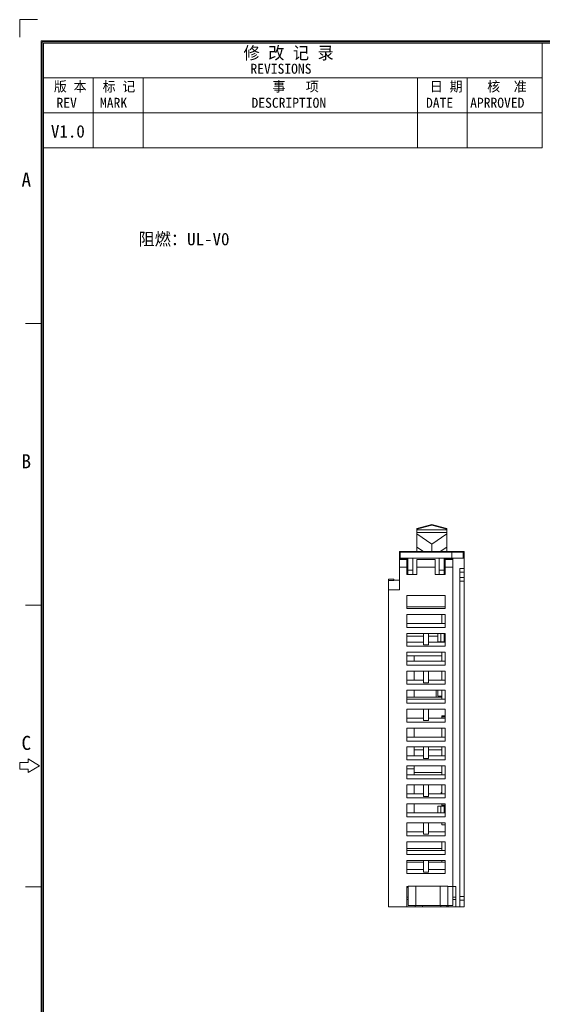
# Model space of a CAD drawing. Header units: inches. Extents: x 830 to 2908, y -1046 to 167.
# Tile 2 of 33: x 2481 to 2586, y -944 to -746. Entities that reach past the tile are written whole.
import ezdxf
from ezdxf.enums import TextEntityAlignment as Align

# ---------------------------------------------------------------- set-up
doc = ezdxf.new("R2010")
doc.units = ezdxf.units.IN
doc.header["$LTSCALE"] = 23.1
doc.header["$MEASUREMENT"] = 0
doc.layers.get('0').update_dxf_attribs({"lineweight": 18})
for name, color, linetype, lineweight in [('1_4_1_3', 7, 'Continuous', 18), ('1_6', 7, 'Continuous', 18), ('细实线层', 7, 'Continuous', 18)]:
    doc.layers.add(name, color=color, linetype=linetype, lineweight=lineweight)
doc.styles.add('鸿蒙CAD', font='txt')

# ---------------------------------------------------------------- blocks, each defined once
blk = doc.blocks.new('A3板框塑胶件')
at = {"layer": '细实线层'}
for p, q in [((2228.74, -668.68), (2228.74, -672.22)), ((2228.74, -668.68), (2232.28, -668.68)), ((2232.99, -963.79), (2232.99, -672.93)), ((2232.99, -672.93), (2651.54, -672.93)), ((2233.21, -963.56), (2233.21, -673.15)), ((2233.21, -673.15), (2651.31, -673.15)), ((2233.44, -963.34), (2233.44, -673.38)), ((2233.44, -673.38), (2651.09, -673.38)), ((2333.44, -694.38), (2333.44, -673.38)), ((2233.44, -680.38), (2333.44, -680.38)), ((2243.44, -694.38), (2243.44, -680.38)), ((2253.44, -694.38), (2253.44, -680.38)), ((2308.44, -694.38), (2308.44, -680.38)), ((2318.44, -694.38), (2318.44, -680.38)), ((2233.44, -687.38), (2333.44, -687.38)), ((2233.44, -694.38), (2333.44, -694.38)), ((2233.21, -729.65), (2229.82, -729.65)), ((2233.21, -786.15), (2229.82, -786.15)), ((2228.69, -817.68), (2228.69, -819.04)), ((2230.39, -817.68), (2228.69, -817.68)), ((2230.39, -817), (2230.39, -817.68)), ((2232.65, -818.36), (2230.39, -817)), ((2228.69, -819.04), (2230.39, -819.04)), ((2230.39, -819.71), (2232.65, -818.36)), ((2230.39, -819.04), (2230.39, -819.71)), ((2233.21, -842.65), (2229.82, -842.65))]:
    blk.add_line(p, q, dxfattribs=at)
at = {"layer": '细实线层', "style": '鸿蒙CAD'}
for s, height, p in [('REVISIONS', 2, (2274.96, -679.53)), ('REV', 2, (2236.07, -686.36)), ('MARK', 2, (2244.79, -686.36)), ('DESCRIPTION', 2, (2275.18, -686.36)), ('DATE', 2, (2310.17, -686.36)), ('APRROVED', 2, (2319.02, -686.35)), ('A', 2.82, (2229.05, -702.19)), ('B', 2.82, (2229.05, -758.69)), ('C', 2.82, (2229.05, -815.19))]:
    blk.add_text(s, height=height, dxfattribs=at).set_placement(p)
at = {"layer": '细实线层', "attachment_point": 7, "style": '鸿蒙CAD'}
for s, insert, char_height, width in [('修 改 记 录', (2273.57, -676.89), 2.5, 21.9821), ('版 本', (2235.54, -683.32), 2, 9.8795), ('标 记', (2245.31, -683.32), 2, 9.692), ('事   项', (2279.38, -683.32), 2, 14.2946), ('日 期', (2310.93, -683.32), 2, 8.6607), ('核  准', (2322.44, -683.31), 2, 11.9152)]:
    blk.add_mtext(s, dxfattribs=dict(at, insert=insert, char_height=char_height, width=width))
at = {"layer": '细实线层', "style": '鸿蒙CAD'}
for tag, p in [('V1.0', (2234.95, -692.33)), ('张致远', (2524.51, -959.37)), ('张致远', (2541.55, -959.48)), ('夏鑫岩', (2557.1, -959.28)), ('夏鑫岩', (2573.61, -959.02))]:
    blk.add_attdef(tag, p, '', height=2.5, dxfattribs=at)
for tag, height, p in [('XXXE', 2.5, (2543.53, -937.42)), ('XXXC', 2.5, (2576.55, -937.42)), ('XXXA', 2.5, (2627.31, -937.42)), ('XXXG', 2.5, (2501.04, -944.42)), ('XXXD', 2.5, (2576.55, -944.42)), ('XXXB', 2.5, (2627.31, -944.42)), ('XXXK', 2, (2517.29, -945.44)), ('mm', 2.5, (2543.53, -944.42)), ('XXXM', 2.5, (2504.41, -961.3))]:
    blk.add_attdef(tag, text='', height=height, dxfattribs=at).set_placement(p, align=Align.CENTER)
blk.add_attdef('XXXJ', text='', height=2.5, dxfattribs=at).set_placement((2506.6, -950.4), align=Align.MIDDLE_RIGHT)

msp = doc.modelspace()

# ---------------------------------------------------------------- linework, layer by layer
at = {"color": 0, "linetype": 'Continuous', "lineweight": 0}
for p, q in [((2557.07, -860.41), (2557.07, -852.71)), ((2570.07, -852.71), (2557.07, -852.71)), ((2557.27, -853.11), (2557.07, -853.11)), ((2557.27, -852.8), (2557.27, -854.01)), ((2557.27, -852.8), (2567.73, -852.8)), ((2569.87, -852.81), (2557.27, -852.81)), ((2557.57, -852.8), (2557.57, -852.81)), ((2557.6, -852.8), (2557.6, -852.81)), ((2557.66, -852.8), (2557.66, -852.81)), ((2557.81, -852.8), (2557.81, -852.81)), ((2558.02, -852.8), (2558.02, -852.81)), ((2558.31, -852.8), (2558.31, -852.81)), ((2558.48, -852.8), (2558.48, -852.81)), ((2558.48, -852.8), (2558.48, -852.81)), ((2558.58, -852.81), (2558.58, -852.8)), ((2558.85, -852.81), (2558.85, -852.8)), ((2559.23, -852.81), (2559.23, -852.8)), ((2559.52, -852.8), (2559.52, -852.81)), ((2559.71, -852.8), (2559.71, -852.81)), ((2560.13, -852.8), (2560.13, -852.81)), ((2560.2, -852.8), (2560.2, -852.81)), ((2560.39, -852.81), (2560.39, -852.8)), ((2560.47, -852.8), (2560.47, -852.81)), ((2560.66, -852.8), (2560.66, -852.81)), ((2561.2, -852.8), (2561.2, -852.81)), ((2561.26, -852.8), (2561.26, -852.81)), ((2561.39, -852.8), (2561.39, -852.81)), ((2561.73, -852.8), (2561.73, -852.81)), ((2562.08, -852.8), (2562.08, -852.81)), ((2562.2, -852.8), (2562.2, -852.81)), ((2562.24, -852.8), (2562.24, -852.81)), ((2562.43, -852.8), (2562.43, -852.81)), ((2562.72, -852.8), (2562.72, -852.81)), ((2563.06, -852.8), (2563.06, -852.81)), ((2563.29, -852.8), (2563.29, -852.81)), ((2563.38, -852.8), (2563.38, -852.81)), ((2563.51, -852.8), (2563.51, -852.81)), ((2563.69, -852.8), (2563.69, -852.81)), ((2564.34, -852.8), (2564.34, -852.81)), ((2564.51, -852.8), (2564.51, -852.81)), ((2564.64, -852.8), (2564.64, -852.81)), ((2564.94, -852.8), (2564.94, -852.81)), ((2565.14, -852.8), (2565.14, -852.81)), ((2565.54, -852.8), (2565.54, -852.81)), ((2565.95, -852.8), (2565.95, -852.81)), ((2566.09, -852.8), (2566.09, -852.8)), ((2566.16, -852.8), (2566.16, -852.81)), ((2566.18, -852.8), (2566.18, -852.81)), ((2566.41, -852.8), (2566.41, -852.81)), ((2566.57, -852.71), (2566.57, -852.8)), ((2566.75, -852.8), (2566.75, -852.81)), ((2567.08, -852.8), (2567.08, -852.81)), ((2567.31, -852.8), (2567.31, -852.81)), ((2567.4, -852.8), (2567.4, -852.81)), ((2567.57, -852.81), (2567.57, -854.01)), ((2567.73, -852.8), (2567.73, -852.81)), ((2567.74, -852.8), (2568.99, -852.8)), ((2567.74, -852.8), (2567.74, -852.81)), ((2567.75, -852.8), (2567.75, -852.81)), ((2567.76, -852.8), (2567.76, -852.81)), ((2567.79, -852.8), (2567.79, -852.81)), ((2567.84, -852.8), (2567.84, -852.81)), ((2567.9, -852.81), (2567.9, -852.8)), ((2568.06, -852.81), (2568.06, -852.8)), ((2568.29, -852.81), (2568.29, -852.8)), ((2568.68, -852.8), (2568.68, -852.81)), ((2568.73, -852.8), (2568.73, -852.81)), ((2568.99, -852.8), (2568.99, -852.81)), ((2569.87, -852.81), (2569.87, -854.01)), ((2570.07, -853.11), (2569.87, -853.11)), ((2570.07, -852.71), (2570.07, -924.01)), ((2557.07, -854.01), (2570.07, -854.01)), ((2557.07, -854.1), (2558.57, -854.1)), ((2557.07, -854.31), (2558.57, -854.31)), ((2558, -854.15), (2558.57, -854.15)), ((2558.03, -854.3), (2558, -854.15)), ((2558.57, -854.3), (2558.03, -854.3)), ((2558.57, -857.31), (2558.57, -854.01)), ((2558.77, -857.31), (2558.77, -854.01)), ((2559.77, -857.31), (2559.77, -854.01)), ((2560.57, -857.31), (2560.57, -854.29)), ((2564.27, -854.29), (2560.57, -854.29)), ((2560.57, -854.31), (2564.27, -854.31)), ((2564.27, -857.31), (2564.27, -854.29)), ((2565.07, -857.31), (2565.07, -854.01)), ((2566.07, -857.31), (2566.07, -854.01)), ((2566.27, -857.31), (2566.27, -854.01)), ((2566.27, -854.1), (2567.77, -854.1)), ((2566.27, -854.15), (2566.85, -854.15)), ((2566.82, -854.3), (2566.27, -854.3)), ((2566.27, -854.31), (2567.77, -854.31)), ((2566.82, -854.3), (2566.85, -854.15)), ((2567.77, -923.71), (2567.77, -854.1)), ((2558.57, -855.81), (2557.07, -855.81)), ((2558.77, -855.61), (2558.57, -855.61)), ((2558.77, -857.21), (2558.57, -857.21)), ((2558.77, -856.41), (2559.77, -856.41)), ((2560.57, -855.81), (2564.27, -855.81)), ((2565.07, -856.41), (2566.07, -856.41)), ((2566.07, -855.61), (2566.27, -855.61)), ((2566.07, -857.21), (2566.27, -857.21)), ((2567.77, -855.81), (2566.27, -855.81)), ((2569.17, -856.1), (2570.07, -856.1)), ((2569.17, -924.01), (2569.17, -856.1)), ((2569.17, -856.81), (2570.07, -856.81)), ((2555.97, -858.21), (2554.87, -858.21)), ((2554.87, -924.01), (2554.87, -858.21)), ((2555.97, -858.51), (2554.87, -858.51)), ((2555.97, -858.21), (2555.97, -858.51)), ((2557.07, -858.41), (2555.97, -858.41)), ((2558.57, -857.31), (2560.57, -857.31)), ((2564.27, -857.31), (2566.27, -857.31)), ((2569.17, -857.92), (2570.07, -857.92)), ((2569.17, -858.63), (2570.07, -858.63)), ((2554.87, -860.41), (2557.07, -860.41)), ((2558.57, -861.51), (2566.27, -861.51)), ((2558.57, -864.11), (2558.57, -861.51)), ((2566.27, -861.51), (2566.27, -864.11)), ((2558.57, -863.81), (2566.27, -863.81)), ((2566.27, -864.11), (2558.57, -864.11)), ((2558.57, -865.31), (2566.27, -865.31)), ((2558.57, -865.31), (2558.57, -867.91)), ((2566.27, -867.11), (2558.57, -867.11)), ((2565.57, -865.31), (2565.57, -867.11)), ((2566.27, -865.31), (2566.27, -867.91)), ((2566.27, -867.91), (2558.57, -867.91)), ((2558.57, -869.11), (2566.27, -869.11)), ((2558.57, -869.11), (2558.57, -871.71)), ((2561.92, -871.41), (2561.92, -869.11)), ((2562.92, -869.11), (2562.92, -871.41)), ((2564.77, -870.81), (2564.77, -869.11)), ((2565.37, -870.81), (2565.37, -869.11)), ((2566.07, -870.81), (2566.07, -869.11)), ((2566.27, -869.11), (2566.27, -871.71)), ((2558.57, -869.71), (2561.92, -869.71)), ((2561.92, -870.91), (2558.57, -870.91)), ((2562.92, -869.71), (2564.77, -869.71)), ((2566.27, -870.91), (2562.92, -870.91)), ((2564.77, -870.81), (2566.27, -870.81)), ((2565.57, -870.81), (2565.57, -870.91)), ((2566.27, -871.71), (2558.57, -871.71)), ((2558.57, -872.91), (2566.27, -872.91)), ((2558.57, -872.91), (2558.57, -875.51)), ((2561.92, -871.41), (2562.92, -871.41)), ((2565.57, -872.91), (2565.57, -874.71)), ((2566.27, -872.91), (2566.27, -875.51)), ((2558.57, -873.61), (2565.57, -873.61)), ((2566.27, -874.71), (2558.57, -874.71)), ((2560.07, -873.61), (2560.07, -874.71)), ((2566.27, -875.51), (2558.57, -875.51)), ((2558.57, -876.71), (2566.27, -876.71)), ((2558.57, -876.71), (2558.57, -879.31)), ((2560.07, -876.71), (2560.07, -878.51)), ((2561.92, -879.01), (2561.92, -876.71)), ((2562.92, -876.71), (2562.92, -879.01)), ((2565.57, -876.71), (2565.57, -878.51)), ((2566.27, -876.71), (2566.27, -879.31)), ((2561.92, -878.51), (2558.57, -878.51)), ((2561.92, -879.01), (2562.92, -879.01)), ((2566.27, -878.51), (2562.92, -878.51)), ((2566.27, -879.31), (2558.57, -879.31)), ((2558.57, -880.51), (2566.27, -880.51)), ((2558.57, -880.51), (2558.57, -883.11)), ((2560.07, -880.51), (2560.07, -881.91)), ((2564.47, -881.91), (2564.47, -880.51)), ((2564.77, -880.51), (2564.77, -881.71)), ((2565.57, -880.51), (2565.57, -882.31)), ((2566.27, -880.51), (2566.27, -883.11)), ((2558.57, -881.91), (2565.57, -881.91)), ((2566.27, -882.31), (2558.57, -882.31)), ((2565.57, -881.71), (2564.77, -881.71)), ((2566.27, -883.11), (2558.57, -883.11)), ((2558.57, -884.31), (2566.27, -884.31)), ((2558.57, -884.31), (2558.57, -886.91)), ((2561.92, -886.61), (2561.92, -884.31)), ((2562.92, -884.31), (2562.92, -886.61)), ((2566.27, -884.31), (2566.27, -886.91)), ((2561.92, -886.11), (2558.57, -886.11)), ((2566.27, -886.91), (2558.57, -886.91)), ((2561.92, -886.61), (2562.92, -886.61)), ((2566.27, -886.11), (2562.92, -886.11)), ((2565.57, -885.66), (2566.27, -885.66)), ((2565.57, -885.66), (2565.57, -886.11)), ((2565.57, -885.86), (2566.27, -885.86)), ((2558.57, -888.11), (2566.27, -888.11)), ((2558.57, -888.11), (2558.57, -890.71)), ((2560.07, -888.11), (2560.07, -889.91)), ((2565.57, -889.91), (2565.57, -888.11)), ((2566.27, -888.11), (2566.27, -890.71)), ((2566.27, -889.91), (2558.57, -889.91)), ((2566.27, -890.71), (2558.57, -890.71)), ((2558.57, -891.91), (2566.27, -891.91)), ((2558.57, -891.91), (2558.57, -894.51)), ((2560.07, -891.91), (2560.07, -893.71)), ((2560.07, -892.51), (2561.92, -892.51)), ((2561.92, -894.21), (2561.92, -891.91)), ((2562.92, -891.91), (2562.92, -894.21)), ((2562.92, -892.51), (2565.57, -892.51)), ((2565.57, -893.71), (2565.57, -891.91)), ((2566.27, -891.91), (2566.27, -894.51)), ((2561.92, -893.71), (2558.57, -893.71)), ((2566.27, -894.51), (2558.57, -894.51)), ((2561.92, -894.21), (2562.92, -894.21)), ((2566.27, -893.71), (2562.92, -893.71)), ((2558.57, -895.71), (2566.27, -895.71)), ((2558.57, -895.71), (2558.57, -898.31)), ((2558.57, -896.31), (2560.07, -896.31)), ((2560.07, -895.71), (2560.07, -897.51)), ((2565.57, -896.31), (2565.57, -895.71)), ((2565.57, -896.31), (2565.57, -897.51)), ((2566.27, -895.71), (2566.27, -898.31)), ((2566.27, -897.51), (2558.57, -897.51)), ((2566.27, -898.31), (2558.57, -898.31)), ((2560.07, -897.01), (2565.57, -897.01)), ((2558.57, -899.51), (2566.27, -899.51)), ((2558.57, -899.51), (2558.57, -902.11)), ((2560.07, -899.51), (2560.07, -901.31)), ((2561.92, -901.81), (2561.92, -899.51)), ((2562.92, -899.51), (2562.92, -901.81)), ((2565.57, -899.51), (2565.57, -901.31)), ((2566.27, -899.51), (2566.27, -902.11)), ((2561.92, -901.31), (2558.57, -901.31)), ((2566.27, -902.11), (2558.57, -902.11)), ((2561.92, -901.81), (2562.92, -901.81)), ((2566.27, -901.31), (2562.92, -901.31)), ((2558.57, -903.31), (2566.27, -903.31)), ((2558.57, -903.31), (2558.57, -905.91)), ((2560.07, -903.31), (2560.07, -905.11)), ((2564.77, -903.76), (2566.27, -903.76)), ((2564.77, -905.11), (2564.77, -903.76)), ((2565.37, -905.11), (2565.37, -903.76)), ((2565.57, -903.31), (2565.57, -903.76)), ((2565.57, -903.56), (2566.27, -903.56)), ((2566.07, -905.11), (2566.07, -903.76)), ((2566.27, -903.31), (2566.27, -905.91)), ((2566.27, -905.11), (2558.57, -905.11)), ((2566.27, -905.91), (2558.57, -905.91)), ((2558.57, -907.11), (2566.27, -907.11)), ((2558.57, -907.11), (2558.57, -909.71)), ((2561.92, -909.41), (2561.92, -907.11)), ((2562.92, -907.11), (2562.92, -909.41)), ((2565.57, -907.11), (2565.57, -907.51)), ((2565.57, -907.51), (2566.27, -907.51)), ((2566.27, -907.11), (2566.27, -909.71)), ((2561.92, -908.91), (2558.57, -908.91)), ((2566.27, -909.71), (2558.57, -909.71)), ((2561.92, -909.41), (2562.92, -909.41)), ((2566.27, -908.91), (2562.92, -908.91)), ((2558.57, -910.91), (2566.27, -910.91)), ((2558.57, -910.91), (2558.57, -913.51)), ((2558.57, -912.26), (2565.57, -912.26)), ((2565.57, -910.91), (2565.57, -912.71)), ((2566.27, -910.91), (2566.27, -913.51)), ((2566.27, -912.71), (2558.57, -912.71)), ((2566.27, -913.51), (2558.57, -913.51)), ((2558.57, -914.71), (2566.27, -914.71)), ((2558.57, -914.71), (2558.57, -917.31)), ((2558.57, -915.01), (2561.92, -915.01)), ((2561.92, -916.51), (2558.57, -916.51)), ((2561.92, -917.01), (2561.92, -914.71)), ((2562.92, -914.71), (2562.92, -917.01)), ((2562.92, -915.01), (2566.27, -915.01)), ((2566.27, -916.51), (2562.92, -916.51)), ((2565.57, -914.71), (2565.57, -915.01)), ((2566.27, -914.71), (2566.27, -917.31)), ((2566.27, -917.31), (2558.57, -917.31)), ((2561.92, -917.01), (2562.92, -917.01)), ((2558.57, -919.91), (2558.87, -919.91)), ((2558.57, -919.91), (2558.57, -924.01)), ((2558.57, -920.11), (2558.87, -920.11)), ((2558.77, -920.11), (2558.77, -919.91)), ((2566.77, -919.81), (2558.87, -919.81)), ((2558.87, -919.81), (2558.87, -923.71)), ((2560.37, -923.71), (2560.37, -919.81)), ((2565.27, -919.81), (2565.27, -923.71)), ((2566.77, -923.71), (2566.77, -919.81)), ((2566.77, -919.91), (2568.37, -919.91)), ((2568.37, -919.91), (2568.37, -924.01)), ((2558.57, -922.01), (2558.87, -922.01)), ((2567.77, -922.01), (2568.37, -922.01)), ((2569.17, -921.9), (2570.07, -921.9)), ((2554.87, -924.01), (2570.07, -924.01)), ((2558.57, -922.51), (2558.87, -922.51)), ((2558.87, -923.71), (2567.77, -923.71)), ((2560.27, -923.71), (2560.27, -924.01)), ((2561.72, -923.71), (2561.72, -924.01)), ((2565.42, -923.71), (2565.42, -924.01)), ((2566.57, -923.71), (2566.57, -924.01)), ((2566.87, -924.01), (2566.87, -923.71)), ((2567.77, -922.51), (2568.37, -922.51)), ((2569.17, -922.61), (2570.07, -922.61))]:
    msp.add_line(p, q, dxfattribs=at)
at = {"layer": '1_4_1_3', "color": 0, "linetype": 'Continuous', "lineweight": 0}
for p in [(2565.57, -901.01), (2565.47, -901.31)]:
    msp.add_line(p, (2565.47, -901.01), dxfattribs=at)
at = {"layer": '1_6', "color": 0, "linetype": 'Continuous', "lineweight": 0}
for p, q in [((2560.57, -848.09), (2563.57, -847.29)), ((2560.57, -848.22), (2563.57, -847.43)), ((2563.57, -847.29), (2563.57, -847.43)), ((2563.57, -847.29), (2566.57, -848.09)), ((2563.57, -847.43), (2566.57, -848.22)), ((2560.57, -852.71), (2560.57, -848.09)), ((2560.57, -848.37), (2566.57, -848.37)), ((2566.57, -848.87), (2560.57, -848.87)), ((2563.57, -851.2), (2560.57, -849.16)), ((2566.57, -849.16), (2563.57, -851.2)), ((2566.57, -852.71), (2566.57, -848.09)), ((2563.57, -852.71), (2563.57, -851.2)), ((2560.57, -851.81), (2561.91, -852.71)), ((2566.57, -851.81), (2565.23, -852.71))]:
    msp.add_line(p, q, dxfattribs=at)

# ---------------------------------------------------------------- block references
at = {"color": 142}
ref = msp.add_blockref('A3板框塑胶件', (252.25, -77.31), dxfattribs=at)
ref.add_attrib('V1.0', 'V1.0', (2487.2, -769.65), dxfattribs={"layer": '细实线层', "height": 2.5, "style": '鸿蒙CAD'})

# ---------------------------------------------------------------- texts
at = {"color": 0, "lineweight": 0, "insert": (2504.76, -788.76), "char_height": 2.5, "attachment_point": 1, "style": '鸿蒙CAD'}
msp.add_mtext_dynamic_manual_height_columns('阻燃：UL-V0', width=31.0182, gutter_width=1, heights=[0], dxfattribs=at)

doc.saveas('drawing.dxf')
